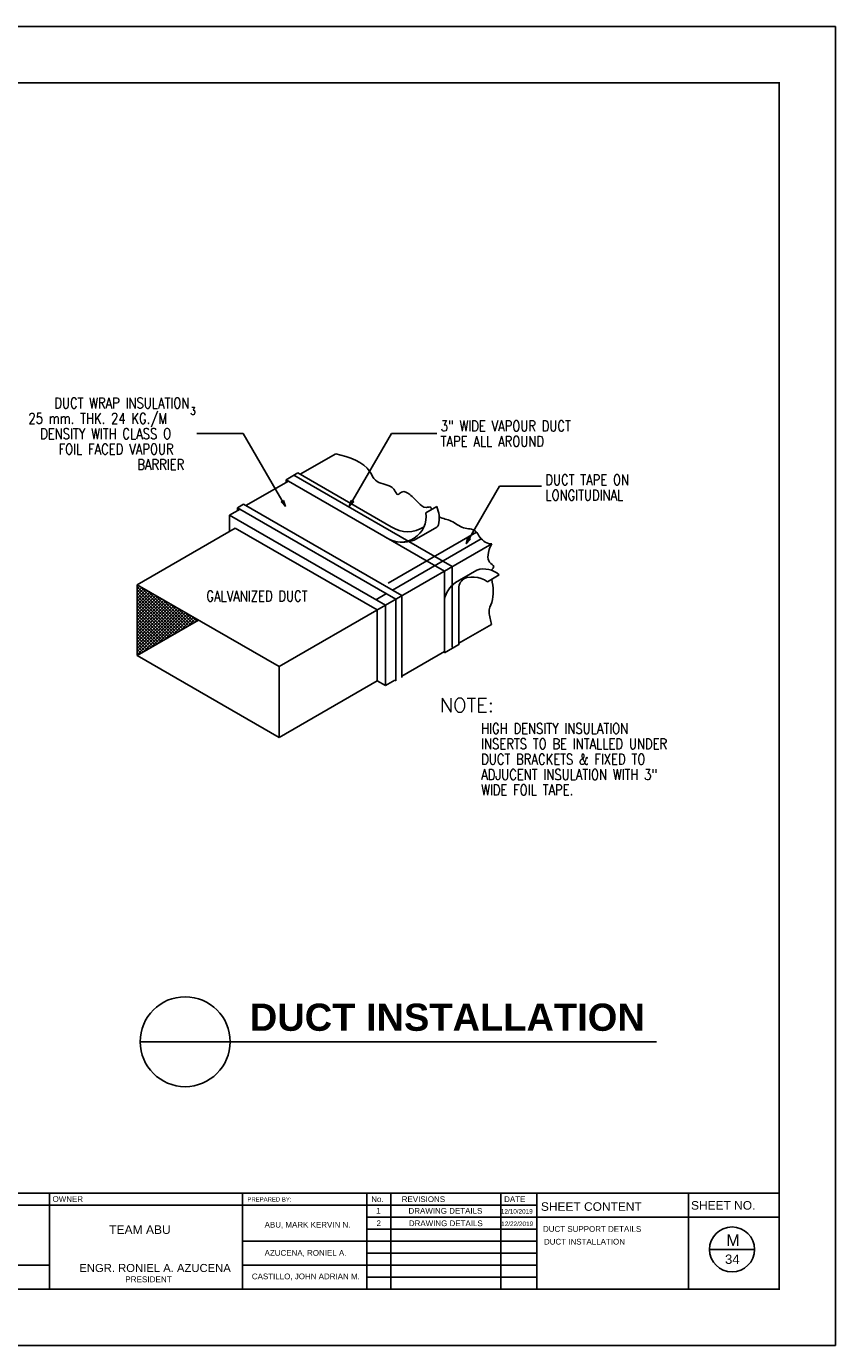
# Model space of a CAD drawing. Header units: millimetres. Extents: x 0 to 531, y -4 to 262.
# Tile 22 of 35: x 275 to 318, y 95 to 165. Entities that reach past the tile are written whole.
import ezdxf
from ezdxf.enums import TextEntityAlignment as Align

# ---------------------------------------------------------------- set-up
doc = ezdxf.new("R2010")
doc.units = ezdxf.units.MM
doc.layers.add('.1', color=1, linetype='Continuous')
doc.layers.add('template', color=7, linetype='Continuous')
doc.styles.add('arial', font='arial.ttf')
doc.styles.add('ROMANS', font='romans.shx', dxfattribs={"width": 0.8, "height": 100})

msp = doc.modelspace()

# ---------------------------------------------------------------- hatches: boundary and pattern name
h = msp.add_hatch()
h.set_pattern_fill('ANSI37', color=256, scale=0.945304, style=0)
h.set_pattern_definition([(45, (-70.69535, 66.67364), (-0.083553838, 0.083553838), []), (135, (-70.69535, 66.67364), (-0.083553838, -0.083553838), [])])
h.paths.add_polyline_path([(283.864, 133.216), (280.589, 135.106), (280.589, 131.325)])

# ---------------------------------------------------------------- linework, layer by layer
at = {"layer": '.1', "color": 0}
msp.add_line((317.84, 164.9), (218.564, 164.9), dxfattribs=at)
for p, q in [((286.244, 143.184), (283.773, 143.184)), ((288.496, 139.282), (286.244, 143.184)), ((291.902, 139.282), (294.155, 143.184)), ((294.155, 143.184), (296.566, 143.184)), ((291.177, 142.092), (289.286, 141.001)), ((289.16, 141.073), (288.53, 140.71)), ((288.94, 140.946), (297.384, 136.07)), ((289.16, 141.073), (294.143, 138.197)), ((288.656, 140.637), (286.387, 139.327)), ((288.53, 140.71), (296.975, 135.834)), ((288.53, 140.71), (288.53, 140.564)), ((298.134, 137.292), (299.913, 140.374)), ((299.913, 140.374), (302.153, 140.374)), ((286.261, 139.4), (285.946, 139.218)), ((286.261, 139.4), (294.706, 134.524)), ((288.399, 139.609), (288.262, 139.53)), ((288.262, 139.53), (288.496, 139.282)), ((288.399, 139.609), (288.496, 139.282)), ((291.999, 139.609), (291.902, 139.282)), ((292.137, 139.53), (291.902, 139.282)), ((291.999, 139.609), (292.137, 139.53)), ((286.072, 139.145), (285.505, 138.818)), ((285.505, 138.818), (293.824, 134.015)), ((285.505, 137.944), (285.505, 138.818)), ((285.946, 139.218), (294.391, 134.342)), ((285.946, 139.218), (285.946, 139.072)), ((296.565, 139.274), (295.988, 138.941)), ((285.82, 138.126), (280.589, 135.106)), ((285.82, 138.126), (293.383, 133.76)), ((299.495, 137.289), (288.152, 130.74)), ((298.686, 137.914), (293.981, 135.197)), ((298.939, 137.55), (294.202, 134.815)), ((298.231, 137.619), (298.134, 137.292)), ((298.368, 137.539), (298.134, 137.292)), ((298.231, 137.619), (298.368, 137.539)), ((297.384, 131.78), (297.384, 136.07)), ((298.709, 135.89), (297.561, 135.227)), ((296.975, 131.471), (296.975, 135.834)), ((299.901, 135.633), (299.27, 135.269)), ((280.589, 135.106), (288.152, 130.74)), ((280.589, 131.325), (280.589, 135.106)), ((293.887, 134.633), (293.32, 134.306)), ((294.706, 130.161), (294.706, 134.524)), ((297.744, 134.89), (297.744, 131.907)), ((293.383, 129.979), (293.383, 133.76)), ((293.824, 129.724), (293.824, 134.015)), ((294.391, 129.979), (294.391, 134.342)), ((283.864, 133.216), (280.589, 131.325)), ((299.482, 132.991), (297.744, 131.987)), ((297.744, 131.914), (296.975, 131.471)), ((280.589, 131.325), (288.152, 126.959)), ((296.975, 131.543), (294.706, 130.234)), ((288.152, 126.959), (288.152, 130.74)), ((293.383, 129.979), (288.152, 126.959)), ((293.383, 129.979), (293.824, 129.724)), ((294.328, 130.015), (293.824, 129.724)), ((294.328, 130.015), (294.391, 129.979)), ((285.544, 110.72), (280.749, 110.72)), ((285.544, 110.72), (308.282, 110.72))]:
    msp.add_line(p, q)
for points in [[(295.366, 137.49), (296.567, 138.183, 0.206833), (296.657, 138.304, 0.164025), (296.565, 139.274, 0.164025)], [(298.132, 135.468, 0.345491), (297.744, 134.89, 0.345491)]]:
    msp.add_lwpolyline(points, format="xyb")
msp.add_circle((283.146, 110.72), 2.398)
for centre, radius, start, end in [((294.645, 138.743), 1.357, 236.17747, 8.37261), ((295.016, 139.497), 1.566, 236.12125, 303.83102), ((294.746, 139.032), 1.662, 256.32319, 291.91435), ((299.078, 134.713), 1.234, 48.20224, 107.41383), ((298.446, 134.005), 1.509, 125.90205, 167.14007), ((298.446, 134.005), 1.509, 56.88752, 114.09795)]:
    msp.add_arc(centre, radius, start, end)
for points, knots in [([(291.177, 142.092), (291.911, 141.902), (292.828, 141.665), (293.294, 140.489), (293.989, 140.479), (294.327, 140.171), (294.461, 139.813), (294.75, 140.176), (295.216, 139.879), (295.539, 139.54), (295.887, 139.16), (296.254, 139.299), (296.28, 139.163), (296.293, 139.117)], [0, 0, 0, 0, 0.3300543, 0.411709, 0.5564056, 0.5963409, 0.6423265, 0.6803985, 0.7519348, 0.8518187, 0.9314168, 0.9677551, 0.9882413, 0.9882413, 0.9882413, 0.9882413]), ([(296.696, 138.721), (296.899, 138.637), (297.426, 138.536), (297.912, 138.062), (298.646, 138.107), (298.871, 137.509), (299.28, 137.287), (299.495, 137.289)], [1.0811626, 1.0811626, 1.0811626, 1.0811626, 1.1811976, 1.3003796, 1.4051882, 1.468953, 1.5830045, 1.5830045, 1.5830045, 1.5830045]), ([(299.495, 137.289), (299.265, 136.855), (299.23, 136.27), (299.704, 136.127), (299.536, 135.951), (299.495, 135.874)], [0.0718799, 0.0718799, 0.0718799, 0.0718799, 0.1572254, 0.207088, 0.24454, 0.24454, 0.24454, 0.24454]), ([(299.495, 135.399), (299.59, 134.982), (299.633, 134.379), (299.305, 133.71), (299.413, 133.311), (299.459, 133.096), (299.482, 132.991)], [0.3199464, 0.3199464, 0.3199464, 0.3199464, 0.5161344, 0.6018314, 0.6554039, 0.706899, 0.706899, 0.706899, 0.706899])]:
    msp.add_open_spline(points, degree=3, knots=knots)
at = {"layer": 'template'}
for p, q in [((317.84, 94.504), (317.84, 164.9)), ((224.581, 102.633), (314.832, 102.633)), ((275.904, 102.633), (275.904, 97.513)), ((286.206, 102.633), (286.206, 97.513)), ((292.835, 102.633), (292.835, 97.513)), ((294.116, 102.633), (294.116, 97.513)), ((299.98, 102.633), (299.98, 97.513)), ((301.9, 102.633), (301.9, 97.513)), ((309.995, 102.633), (309.995, 97.513)), ((240.427, 101.993), (296.998, 101.993)), ((295.239, 101.993), (301.9, 101.993)), ((292.835, 101.353), (303.596, 101.353)), ((292.835, 100.713), (301.9, 100.713)), ((300.234, 101.353), (314.832, 101.353)), ((286.206, 100.073), (296.998, 100.073)), ((295.239, 100.073), (301.9, 100.073)), ((292.835, 99.433), (301.9, 99.433)), ((311.116, 99.637), (313.516, 99.637)), ((240.427, 98.799), (275.904, 98.799)), ((286.206, 98.793), (296.998, 98.793)), ((295.239, 98.793), (301.9, 98.793)), ((292.835, 98.153), (301.9, 98.153)), ((218.564, 94.504), (317.84, 94.504))]:
    msp.add_line(p, q, dxfattribs=at)
at = {"layer": 'template', "linetype": 'Continuous', "const_width": 0.0853}
msp.add_lwpolyline([(224.581, 97.513), (314.832, 97.513), (314.832, 161.892), (224.581, 161.892)], close=True, dxfattribs=at)
at = {"layer": 'template'}
msp.add_circle((312.316, 99.637), 1.2, dxfattribs=at)

# ---------------------------------------------------------------- texts
at = {"style": 'ROMANS', "width": 0.8}
msp.add_text('DUCT WRAP INSULATION', height=0.56606, dxfattribs=at).set_placement((283.366, 144.517), align=Align.RIGHT)
for s, height, p in [('3', 0.396, (283.434, 144.178)), ('25 mm. THK. 24 KG./M', 0.56606, (274.787, 143.698)), ('3" WIDE VAPOUR DUCT', 0.56606, (296.772, 143.296)), ('DENSITY WITH CLASS O', 0.56606, (275.413, 142.879)), ('TAPE ALL AROUND', 0.56606, (296.772, 142.476)), ('FOIL FACED VAPOUR', 0.56606, (276.395, 142.059)), ('BARRIER', 0.5661, (280.593, 141.24)), ('DUCT TAPE ON', 0.56606, (302.359, 140.42)), ('LONGITUDINAL', 0.56606, (302.359, 139.601)), ('HIGH DENSITY INSULATION', 0.56606, (298.935, 127.152)), ('INSERTS TO BE INTALLED UNDER', 0.56606, (298.935, 126.332)), ('DUCT BRACKETS & FIXED TO', 0.56606, (298.935, 125.513)), ('ADJUCENT INSULATION WITH 3"', 0.56606, (298.935, 124.694)), ('WIDE FOIL TAPE.', 0.56606, (298.935, 123.875))]:
    msp.add_text(s, height=height, dxfattribs=at).set_placement(p)
msp.add_text('GALVANIZED DUCT', height=0.56606, dxfattribs=at).set_placement((286.974, 134.217), align=Align.CENTER)
at = {"style": 'ROMANS'}
msp.add_text('NOTE:', height=0.7547, dxfattribs=at).set_placement((296.729, 128.303))
at = {"insert": (286.594, 112.754), "char_height": 1.45195, "attachment_point": 1, "style": 'arial'}
msp.add_mtext_dynamic_manual_height_columns('{\\fArial|b1|i0|c0|p34;DUCT INSTALLATION}', width=43.36072, gutter_width=1, heights=[0], dxfattribs=at)
at = {"layer": 'template', "style": 'arial'}
for s, height, p in [('OWNER', 0.304, (276.073, 102.174)), ('PREPARED BY: ', 0.22802, (286.464, 102.192)), ('No.', 0.304, (293.073, 102.166)), ('REVISIONS', 0.304, (294.699, 102.166)), ('DATE', 0.304, (300.16, 102.166)), ('SHEET CONTENT', 0.45603, (302.122, 101.697)), ('SHEET NO.', 0.456, (310.129, 101.76)), ('1', 0.304, (293.335, 101.546)), ('DRAWING DETAILS', 0.30402, (295.059, 101.542)), ('12/10/2019', 0.2432, (299.986, 101.547)), ('TEAM ABU', 0.4598, (279.093, 100.462)), ('ABU, MARK KERVIN N.', 0.30402, (287.384, 100.803)), ('2', 0.304, (293.354, 100.883)), ('DRAWING DETAILS', 0.30402, (295.078, 100.879)), ('12/22/2019', 0.2432, (300.005, 100.883)), ('DUCT SUPPORT DETAILS', 0.30402, (302.234, 100.576)), ('DUCT INSTALLATION', 0.30402, (302.286, 99.898)), ('M', 0.624, (312.006, 99.824)), ('AZUCENA, RONIEL A.', 0.30402, (287.384, 99.298)), ('34', 0.4993, (311.943, 98.864)), ('ENGR. RONIEL A. AZUCENA', 0.43038, (277.498, 98.432)), ('PRESIDENT', 0.3099, (279.951, 97.888)), ('CASTILLO, JOHN ADRIAN M.', 0.30402, (286.704, 98.046))]:
    msp.add_text(s, height=height, dxfattribs=at).set_placement(p)

doc.saveas('drawing.dxf')
